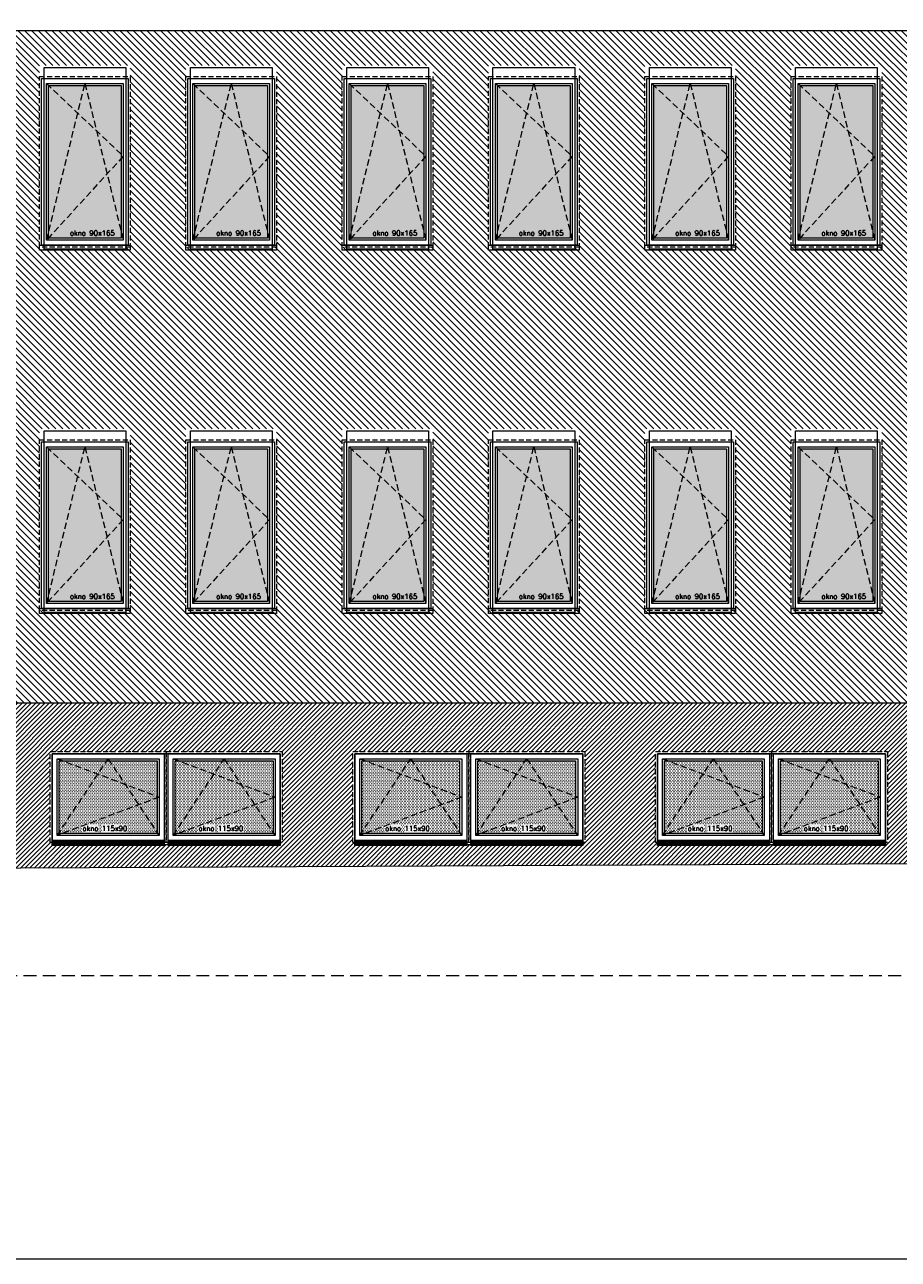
# Model space of a CAD drawing. Header units: millimetres. Extents: x -82287 to 177822, y -399756 to 0.
# Tile 72 of 228: x 78361 to 79227, y -238812 to -237589. Entities that reach past the tile are written whole.
import ezdxf
from ezdxf.enums import TextEntityAlignment as Align

# ---------------------------------------------------------------- set-up
doc = ezdxf.new("R2010")
doc.units = ezdxf.units.MM
doc.header["$MEASUREMENT"] = 0
for name, pattern in [('SUŁOSZOWA - PB 21 03$0$CACHE', [9.525, 6.35, -3.175]), ('SUŁOSZOWA - PB 21 03$0$CARKOVANA', [7.5, 5, -2.5]), ('SUŁOSZOWA - PB 21 03$0$HIDDEN', [9.525, 6.35, -3.175])]:
    doc.linetypes.add(name, pattern=pattern)
doc.layers.add('FL_XREF', color=252, linetype='Continuous')
for name, color, linetype, lineweight in [('SUŁOSZOWA - PB 21 03$0$! opisy okien elewacja', 251, 'Continuous', 0), ('SUŁOSZOWA - PB 21 03$0$!! 0_ Istn-okna', 251, 'Continuous', 0), ('SUŁOSZOWA - PB 21 03$0$!! 0_ Istn-sciany', 251, 'Continuous', 0), ('SUŁOSZOWA - PB 21 03$0$!! 0_ WIDOK ELEWACJA', 251, 'Continuous', 0), ('SUŁOSZOWA - PB 21 03$0$!! 0_Istn-cienka', 251, 'Continuous', 0), ('SUŁOSZOWA - PB 21 03$0$!! 0_Opis_pom', 251, 'Continuous', 0), ('SUŁOSZOWA - PB 21 03$0$!! 1_ELEWACJA KOLOR', 251, 'Continuous', 0), ('SUŁOSZOWA - PB 21 03$0$!! 1_Hatch dach', 251, 'Continuous', 0), ('SUŁOSZOWA - PB 21 03$0$!! 1_OPIS POM NOWE', 251, 'Continuous', 0), ('SUŁOSZOWA - PB 21 03$0$!! 2_ELEWACJA COKÓŁ', 251, 'Continuous', 0), ('SUŁOSZOWA - PB 21 03$0$!! 2_NOWE OKNA WIDOk - remont', 251, 'Continuous', 0)]:
    doc.layers.add(name, color=color, linetype=linetype, lineweight=lineweight)
doc.styles.add('SUŁOSZOWA - PB 21 03$0$ARIAL', font='tahoma.ttf')
doc.styles.add('SUŁOSZOWA - PB 21 03$0$TXT', font='simplex.shx')

# ---------------------------------------------------------------- blocks, each defined once
blk = doc.blocks.new('SUŁOSZOWA - PB 21 03$0$okno 90x180')
at = {"layer": 'SUŁOSZOWA - PB 21 03$0$!! 1_Hatch dach', "true_color": 0x575757}
h = blk.add_hatch(dxfattribs=at)
h.set_pattern_fill('DOTS', color=251)
h.set_pattern_definition([(0, (-9632.3096, -11392.1331), (0.79375, 1.5875), [0, -1.5875])])
h.paths.add_polyline_path([(9, -20), (81, -20), (81, -171), (9, -171)])
at = {"layer": 'SUŁOSZOWA - PB 21 03$0$!! 0_ Istn-okna', "linetype": 'SUŁOSZOWA - PB 21 03$0$CARKOVANA', "lineweight": 5}
blk.add_lwpolyline([(0, -11), (90, -11), (90, -180), (0, -180)], close=True, dxfattribs=at)
at = {"layer": 'SUŁOSZOWA - PB 21 03$0$!! 0_ Istn-okna'}
for points in [[(2, -13), (88, -13), (88, -178), (2, -178)], [(7, -18), (83, -18), (83, -173), (7, -173)], [(9, -20), (81, -20), (81, -171), (9, -171)], [(0, -178), (90, -178), (90, -183), (0, -183)]]:
    blk.add_lwpolyline(points, close=True, dxfattribs=at)
at = {"layer": 'SUŁOSZOWA - PB 21 03$0$!! 1_Hatch dach', "color": 251, "linetype": 'SUŁOSZOWA - PB 21 03$0$CACHE', "true_color": 0x575757}
for points in [[(7, -173), (45, -18), (83, -173)], [(7, -18), (83, -90), (7, -173)]]:
    blk.add_lwpolyline(points, dxfattribs=at)
at = {"insert": (30.1, -163.6), "char_height": 5, "attachment_point": 1, "style": 'SUŁOSZOWA - PB 21 03$0$TXT'}
blk.add_mtext_dynamic_manual_height_columns('okno 90x165', width=52.63, gutter_width=75, heights=[0], dxfattribs=at)
blk = doc.blocks.new('SUŁOSZOWA - PB 21 03$0$okno 115x115')
at = {"layer": 'SUŁOSZOWA - PB 21 03$0$!! 1_Hatch dach', "true_color": 0x575757}
h = blk.add_hatch(dxfattribs=at)
h.set_pattern_fill('DOTS', color=251, angle=360)
h.set_pattern_definition([(360, (-21873.4686, 1906.5186), (0.79375, 1.5875), [0, -1.5875])])
h.paths.add_polyline_path([(-12257.2, 13266.7), (-12160.2, 13266.7), (-12160.2, 13194.7), (-12257.2, 13194.7)])
h = blk.add_hatch(dxfattribs=at)
h.set_pattern_fill('ANSI31', color=251, scale=0.2, angle=360)
h.set_pattern_definition([(45, (0, 0), (-0.449012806, 0.449012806), [])])
h.paths.add_polyline_path([(-12264.2, 13187.7), (-12153.2, 13187.7), (-12153.2, 13182.7), (-12264.2, 13182.7)])
at = {"layer": 'SUŁOSZOWA - PB 21 03$0$!! 0_ Istn-okna', "linetype": 'SUŁOSZOWA - PB 21 03$0$CARKOVANA', "lineweight": 5}
blk.add_lwpolyline([(-12266.2, 13275.7), (-12151.2, 13275.7), (-12151.2, 13185.7), (-12266.2, 13185.7)], close=True, dxfattribs=at)
at = {"layer": 'SUŁOSZOWA - PB 21 03$0$!! 0_ Istn-okna'}
for points in [[(-12264.2, 13273.7), (-12153.2, 13273.7), (-12153.2, 13187.7), (-12264.2, 13187.7)], [(-12259.2, 13268.7), (-12158.2, 13268.7), (-12158.2, 13192.7), (-12259.2, 13192.7)], [(-12257.2, 13266.7), (-12160.2, 13266.7), (-12160.2, 13194.7), (-12257.2, 13194.7)], [(-12264.2, 13187.7), (-12153.2, 13187.7), (-12153.2, 13182.7), (-12264.2, 13182.7)]]:
    blk.add_lwpolyline(points, close=True, dxfattribs=at)
at = {"layer": 'SUŁOSZOWA - PB 21 03$0$!! 1_Hatch dach', "color": 251, "linetype": 'SUŁOSZOWA - PB 21 03$0$CACHE', "true_color": 0x575757}
for points in [[(-12259.2, 13192.7), (-12208.7, 13268.7), (-12158.2, 13192.7)], [(-12259.2, 13268.7), (-12158.2, 13230.7), (-12259.2, 13192.7)]]:
    blk.add_lwpolyline(points, dxfattribs=at)
at = {"insert": (-12234.1, 13202.1), "char_height": 5, "attachment_point": 1, "style": 'SUŁOSZOWA - PB 21 03$0$TXT'}
blk.add_mtext_dynamic_manual_height_columns('okno 115x90', width=52.63, gutter_width=75, heights=[0], dxfattribs=at)
blk = doc.blocks.new('SUŁOSZOWA - PB 21 03')
at = {"layer": 'SUŁOSZOWA - PB 21 03$0$!! 1_ELEWACJA KOLOR', "true_color": 0xa78758}
h = blk.add_hatch(dxfattribs=at)
h.set_pattern_fill('ANSI31', color=45, scale=1.5, angle=-90)
h.set_pattern_definition([(315, (0, 0), (3.367596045, 3.367596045), [])])
h.paths.add_polyline_path([(78269.25991, -238314.26576), (79218.25991, -238314.26576), (79218.25991, -238132.26576), (79215.75991, -238132.26576), (79215.75991, -238042.26576), (79217.47132, -237772.26576), (79215.75991, -237772.26576), (79215.75991, -237682.26576), (79218.25991, -237647.85452), (78244.25991, -237647.85452), (78244.25991, -237891.63335), (78244.25991, -237912.26576), (78228.92991, -237912.26576), (78228.92991, -237937.53761), (78269.25991, -237954.26576)])
h.paths.add_polyline_path([(78913.75991, -238042.26576), (79003.75991, -238042.26576), (79003.75991, -238222.26576), (78999.25991, -238222.26576), (78999.25991, -238224.26576), (78918.25991, -238224.26576), (78918.25991, -238222.26576), (78913.75991, -238222.26576)], flags=16)
h.paths.add_polyline_path([(78915.75991, -238044.26576), (79001.75991, -238044.26576), (79001.75991, -238220.26576), (78915.75991, -238220.26576)], flags=0)
h.paths.add_polyline_path([(78920.75991, -238049.26576), (78996.75991, -238049.26576), (78996.75991, -238215.26576), (78920.75991, -238215.26576)], flags=0)
h.paths.add_polyline_path([(78922.59124, -238051.26576), (78958.30208, -238051.26576), (78958.75991, -238049.26576), (78959.21774, -238051.26576), (78994.75991, -238051.26576), (78994.75991, -238130.08155), (78996.75991, -238132.26576), (78994.75991, -238134.44997), (78994.75991, -238206.52891), (78996.30208, -238213.26576), (78922.59124, -238213.26576), (78920.75991, -238215.26576), (78922.75991, -238206.52891), (78922.75991, -238051.44997)], flags=0)
h.paths.add_polyline_path([(78848.75991, -238042.26576), (78848.75991, -238222.26576), (78844.25991, -238222.26576), (78844.25991, -238224.26576), (78763.25991, -238224.26576), (78763.25991, -238222.26576), (78758.75991, -238222.26576), (78758.75991, -238042.26576)], flags=16)
h.paths.add_polyline_path([(78846.75991, -238044.26576), (78846.75991, -238220.26576), (78760.75991, -238220.26576), (78760.75991, -238044.26576)], flags=0)
h.paths.add_polyline_path([(78918.25991, -237864.26576), (78918.25991, -237862.26576), (78913.75991, -237862.26576), (78844.25991, -237862.26576), (78844.25991, -237864.26576), (78763.25991, -237864.26576), (78763.25991, -237862.26576), (78758.75991, -237862.26576), (78699.25991, -237862.26576), (78699.25991, -237864.26576), (78618.25991, -237864.26576), (78618.25991, -237862.26576), (78613.75991, -237862.26576), (78544.25991, -237862.26576), (78544.25991, -237864.26576), (78463.25991, -237864.26576), (78463.25991, -237862.26576), (78458.75991, -237862.26576), (78399.25991, -237862.26576), (78399.25991, -237864.26576), (78318.25991, -237864.26576), (78318.25991, -237862.26576), (78313.75991, -237862.26576), (78313.75991, -237682.26576), (78403.75991, -237682.26576), (78403.75991, -237862.26576), (78458.75991, -237862.26576), (78458.75991, -237682.26576), (78548.75991, -237682.26576), (78548.75991, -237862.26576), (78613.75991, -237862.26576), (78613.75991, -237682.26576), (78703.75991, -237682.26576), (78703.75991, -237862.26576), (78758.75991, -237862.26576), (78758.75991, -237682.26576), (78848.75991, -237682.26576), (78848.75991, -237862.26576), (78913.75991, -237862.26576), (78913.75991, -237682.26576), (79003.75991, -237682.26576), (79003.75991, -237862.26576), (79058.75991, -237862.26576), (79058.75991, -237682.26576), (79148.75991, -237682.26576), (79148.75991, -237862.26576), (79144.25991, -237862.26576), (79144.25991, -237864.26576), (79063.25991, -237864.26576), (79063.25991, -237862.26576), (79058.75991, -237862.26576), (78999.25991, -237862.26576), (78999.25991, -237864.26576)], flags=16)
h.paths.add_polyline_path([(78841.75991, -238049.26576), (78841.75991, -238215.26576), (78765.75991, -238215.26576), (78765.75991, -238049.26576)], flags=0)
h.paths.add_polyline_path([(78915.75991, -237860.26576), (78915.75991, -237684.26576), (79001.75991, -237684.26576), (79001.75991, -237860.26576)], flags=0)
h.paths.add_polyline_path([(78839.75991, -238051.26576), (78839.75991, -238130.08155), (78841.75991, -238132.26576), (78839.75991, -238134.44997), (78839.75991, -238206.52891), (78841.30208, -238213.26576), (78767.59124, -238213.26576), (78765.75991, -238215.26576), (78767.75991, -238206.52891), (78767.75991, -238051.44997), (78767.59124, -238051.26576), (78803.30208, -238051.26576), (78803.75991, -238049.26576), (78804.21774, -238051.26576)], flags=0)
h.paths.add_polyline_path([(78920.75991, -237855.26576), (78920.75991, -237689.26576), (78996.75991, -237689.26576), (78996.75991, -237855.26576)], flags=0)
h.paths.add_polyline_path([(78920.75991, -237855.26576), (78922.75991, -237846.52891), (78922.75991, -237691.44997), (78922.59124, -237691.26576), (78958.30208, -237691.26576), (78958.75991, -237689.26576), (78959.21774, -237691.26576), (78994.75991, -237691.26576), (78994.75991, -237770.08155), (78996.75991, -237772.26576), (78994.75991, -237774.44997), (78994.75991, -237846.52891), (78996.30208, -237853.26576), (78922.59124, -237853.26576)], flags=0)
h.paths.add_polyline_path([(78846.75991, -237860.26576), (78760.75991, -237860.26576), (78760.75991, -237684.26576), (78846.75991, -237684.26576)], flags=0)
h.paths.add_polyline_path([(78841.75991, -237855.26576), (78765.75991, -237855.26576), (78765.75991, -237689.26576), (78841.75991, -237689.26576)], flags=0)
h.paths.add_polyline_path([(78841.30208, -237853.26576), (78767.59124, -237853.26576), (78765.75991, -237855.26576), (78767.75991, -237846.52891), (78767.75991, -237691.44997), (78767.59124, -237691.26576), (78803.30208, -237691.26576), (78803.75991, -237689.26576), (78804.21774, -237691.26576), (78839.75991, -237691.26576), (78839.75991, -237770.08155), (78841.75991, -237772.26576), (78839.75991, -237774.44997), (78839.75991, -237846.52891)], flags=0)
h.paths.add_polyline_path([(79058.75991, -238042.26576), (79148.75991, -238042.26576), (79148.75991, -238222.26576), (79144.25991, -238222.26576), (79144.25991, -238224.26576), (79063.25991, -238224.26576), (79063.25991, -238222.26576), (79058.75991, -238222.26576)], flags=16)
h.paths.add_polyline_path([(79060.75991, -238044.26576), (79146.75991, -238044.26576), (79146.75991, -238220.26576), (79060.75991, -238220.26576)], flags=0)
h.paths.add_polyline_path([(79065.75991, -238049.26576), (79141.75991, -238049.26576), (79141.75991, -238215.26576), (79065.75991, -238215.26576)], flags=0)
h.paths.add_polyline_path([(79067.59124, -238051.26576), (79103.30208, -238051.26576), (79103.75991, -238049.26576), (79104.21774, -238051.26576), (79139.75991, -238051.26576), (79139.75991, -238130.08155), (79141.75991, -238132.26576), (79139.75991, -238134.44997), (79139.75991, -238206.52891), (79141.30208, -238213.26576), (79067.59124, -238213.26576), (79065.75991, -238215.26576), (79067.75991, -238206.52891), (79067.75991, -238051.44997)], flags=0)
h.paths.add_polyline_path([(79060.75991, -237860.26576), (79060.75991, -237684.26576), (79146.75991, -237684.26576), (79146.75991, -237860.26576)], flags=0)
h.paths.add_polyline_path([(79065.75991, -237855.26576), (79065.75991, -237689.26576), (79141.75991, -237689.26576), (79141.75991, -237855.26576)], flags=0)
h.paths.add_polyline_path([(79065.75991, -237855.26576), (79067.75991, -237846.52891), (79067.75991, -237691.44997), (79067.59124, -237691.26576), (79103.30208, -237691.26576), (79103.75991, -237689.26576), (79104.21774, -237691.26576), (79139.75991, -237691.26576), (79139.75991, -237770.08155), (79141.75991, -237772.26576), (79139.75991, -237774.44997), (79139.75991, -237846.52891), (79141.30208, -237853.26576), (79067.59124, -237853.26576)], flags=0)
h.paths.add_polyline_path([(78703.75991, -238042.26576), (78703.75991, -238222.26576), (78699.25991, -238222.26576), (78699.25991, -238224.26576), (78618.25991, -238224.26576), (78618.25991, -238222.26576), (78613.75991, -238222.26576), (78613.75991, -238042.26576)], flags=16)
h.paths.add_polyline_path([(78701.75991, -238044.26576), (78701.75991, -238220.26576), (78615.75991, -238220.26576), (78615.75991, -238044.26576)], flags=0)
h.paths.add_polyline_path([(78696.75991, -238049.26576), (78696.75991, -238215.26576), (78620.75991, -238215.26576), (78620.75991, -238049.26576)], flags=0)
h.paths.add_polyline_path([(78694.75991, -238051.26576), (78694.75991, -238130.08155), (78696.75991, -238132.26576), (78694.75991, -238134.44997), (78694.75991, -238206.52891), (78696.30208, -238213.26576), (78622.59124, -238213.26576), (78620.75991, -238215.26576), (78622.75991, -238206.52891), (78622.75991, -238051.44997), (78622.59124, -238051.26576), (78658.30208, -238051.26576), (78658.75991, -238049.26576), (78659.21774, -238051.26576)], flags=0)
h.paths.add_polyline_path([(78701.75991, -237860.26576), (78615.75991, -237860.26576), (78615.75991, -237684.26576), (78701.75991, -237684.26576)], flags=0)
h.paths.add_polyline_path([(78696.75991, -237855.26576), (78620.75991, -237855.26576), (78620.75991, -237689.26576), (78696.75991, -237689.26576)], flags=0)
h.paths.add_polyline_path([(78696.30208, -237853.26576), (78622.59124, -237853.26576), (78620.75991, -237855.26576), (78622.75991, -237846.52891), (78622.75991, -237691.44997), (78622.59124, -237691.26576), (78658.30208, -237691.26576), (78658.75991, -237689.26576), (78659.21774, -237691.26576), (78694.75991, -237691.26576), (78694.75991, -237770.08155), (78696.75991, -237772.26576), (78694.75991, -237774.44997), (78694.75991, -237846.52891)], flags=0)
h.paths.add_polyline_path([(78548.75991, -238042.26576), (78548.75991, -238222.26576), (78544.25991, -238222.26576), (78544.25991, -238224.26576), (78463.25991, -238224.26576), (78463.25991, -238222.26576), (78458.75991, -238222.26576), (78458.75991, -238042.26576)], flags=16)
h.paths.add_polyline_path([(78546.75991, -238044.26576), (78546.75991, -238220.26576), (78460.75991, -238220.26576), (78460.75991, -238044.26576)], flags=0)
h.paths.add_polyline_path([(78541.75991, -238049.26576), (78541.75991, -238215.26576), (78465.75991, -238215.26576), (78465.75991, -238049.26576)], flags=0)
h.paths.add_polyline_path([(78546.75991, -237860.26576), (78460.75991, -237860.26576), (78460.75991, -237684.26576), (78546.75991, -237684.26576)], flags=0)
h.paths.add_polyline_path([(78539.75991, -238051.26576), (78539.75991, -238130.08155), (78541.75991, -238132.26576), (78539.75991, -238134.44997), (78539.75991, -238206.52891), (78541.30208, -238213.26576), (78467.59124, -238213.26576), (78465.75991, -238215.26576), (78467.75991, -238206.52891), (78467.75991, -238051.44997), (78467.59124, -238051.26576), (78503.30208, -238051.26576), (78503.75991, -238049.26576), (78504.21774, -238051.26576)], flags=0)
h.paths.add_polyline_path([(78541.75991, -237855.26576), (78465.75991, -237855.26576), (78465.75991, -237689.26576), (78541.75991, -237689.26576)], flags=0)
h.paths.add_polyline_path([(78541.30208, -237853.26576), (78467.59124, -237853.26576), (78465.75991, -237855.26576), (78467.75991, -237846.52891), (78467.75991, -237691.44997), (78467.59124, -237691.26576), (78503.30208, -237691.26576), (78503.75991, -237689.26576), (78504.21774, -237691.26576), (78539.75991, -237691.26576), (78539.75991, -237770.08155), (78541.75991, -237772.26576), (78539.75991, -237774.44997), (78539.75991, -237846.52891)], flags=0)
h.paths.add_polyline_path([(78403.75991, -238042.26576), (78403.75991, -238222.26576), (78399.25991, -238222.26576), (78399.25991, -238224.26576), (78318.25991, -238224.26576), (78318.25991, -238222.26576), (78313.75991, -238222.26576), (78313.75991, -238042.26576)], flags=16)
h.paths.add_polyline_path([(78401.75991, -238044.26576), (78401.75991, -238220.26576), (78315.75991, -238220.26576), (78315.75991, -238044.26576)], flags=0)
h.paths.add_polyline_path([(78401.75991, -237860.26576), (78315.75991, -237860.26576), (78315.75991, -237684.26576), (78401.75991, -237684.26576)], flags=0)
h.paths.add_polyline_path([(78396.75991, -238049.26576), (78396.75991, -238215.26576), (78320.75991, -238215.26576), (78320.75991, -238049.26576)], flags=0)
h.paths.add_polyline_path([(78394.75991, -238051.26576), (78394.75991, -238130.08155), (78396.75991, -238132.26576), (78394.75991, -238134.44997), (78394.75991, -238206.52891), (78396.30208, -238213.26576), (78322.59124, -238213.26576), (78320.75991, -238215.26576), (78322.75991, -238206.52891), (78322.75991, -238051.44997), (78322.59124, -238051.26576), (78358.30208, -238051.26576), (78358.75991, -238049.26576), (78359.21774, -238051.26576)], flags=0)
h.paths.add_polyline_path([(78396.75991, -237855.26576), (78320.75991, -237855.26576), (78320.75991, -237689.26576), (78396.75991, -237689.26576)], flags=0)
h.paths.add_polyline_path([(78396.30208, -237853.26576), (78322.59124, -237853.26576), (78320.75991, -237855.26576), (78322.75991, -237846.52891), (78322.75991, -237691.44997), (78322.59124, -237691.26576), (78358.30208, -237691.26576), (78358.75991, -237689.26576), (78359.21774, -237691.26576), (78394.75991, -237691.26576), (78394.75991, -237770.08155), (78396.75991, -237772.26576), (78394.75991, -237774.44997), (78394.75991, -237846.52891)], flags=0)
h.paths.add_polyline_path([(79087.58766, -238212.10613), (79137.70671, -238212.10613), (79137.70671, -238204.60613), (79087.58766, -238204.60613)], flags=8)
h.paths.add_polyline_path([(78942.58766, -238212.10613), (78992.70671, -238212.10613), (78992.70671, -238204.60613), (78942.58766, -238204.60613)], flags=8)
h.paths.add_polyline_path([(78787.58766, -238212.10613), (78837.70671, -238212.10613), (78837.70671, -238204.60613), (78787.58766, -238204.60613)], flags=8)
h.paths.add_polyline_path([(78642.58766, -238212.10613), (78692.70671, -238212.10613), (78692.70671, -238204.60613), (78642.58766, -238204.60613)], flags=8)
h.paths.add_polyline_path([(78487.58766, -238212.10613), (78537.70671, -238212.10613), (78537.70671, -238204.60613), (78487.58766, -238204.60613)], flags=8)
h.paths.add_polyline_path([(78342.58766, -238212.10613), (78392.70671, -238212.10613), (78392.70671, -238204.60613), (78342.58766, -238204.60613)], flags=8)
h.paths.add_polyline_path([(79087.58766, -237852.10613), (79137.70671, -237852.10613), (79137.70671, -237844.60613), (79087.58766, -237844.60613)], flags=8)
h.paths.add_polyline_path([(78942.58766, -237852.10613), (78992.70671, -237852.10613), (78992.70671, -237844.60613), (78942.58766, -237844.60613)], flags=8)
h.paths.add_polyline_path([(78787.58766, -237852.10613), (78837.70671, -237852.10613), (78837.70671, -237844.60613), (78787.58766, -237844.60613)], flags=8)
h.paths.add_polyline_path([(78642.58766, -237852.10613), (78692.70671, -237852.10613), (78692.70671, -237844.60613), (78642.58766, -237844.60613)], flags=8)
h.paths.add_polyline_path([(78487.58766, -237852.10613), (78537.70671, -237852.10613), (78537.70671, -237844.60613), (78487.58766, -237844.60613)], flags=8)
h.paths.add_polyline_path([(78342.58766, -237852.10613), (78392.70671, -237852.10613), (78392.70671, -237844.60613), (78342.58766, -237844.60613)], flags=8)
at = {"layer": 'SUŁOSZOWA - PB 21 03$0$!! 2_ELEWACJA COKÓŁ'}
h = blk.add_hatch(dxfattribs=at)
h.set_pattern_fill('ANSI31', color=250, angle=180)
h.set_pattern_definition([(225, (130878.9713, -429739.2704), (2.24506403, -2.24506403), [])])
h.paths.add_polyline_path([(78269.25991, -238477.7677), (79213.25991, -238473.17626), (79213.25991, -238314.26576), (78269.25991, -238314.26576)])
h.paths.add_polyline_path([(78739.25991, -238362.26576), (78854.25991, -238362.26576), (78854.25991, -238452.26576), (78852.25991, -238452.26576), (78852.25991, -238454.26576), (78626.25991, -238454.26576), (78626.25991, -238452.26576), (78624.25991, -238452.26576), (78624.25991, -238362.26576)], flags=16)
h.paths.add_polyline_path([(78737.25991, -238364.26576), (78737.25991, -238450.26576), (78626.25991, -238450.26576), (78626.25991, -238364.26576)], flags=0)
h.paths.add_polyline_path([(78732.25991, -238369.26576), (78732.25991, -238445.26576), (78631.25991, -238445.26576), (78631.25991, -238369.26576)], flags=0)
h.paths.add_polyline_path([(78680.43096, -238371.26576), (78681.75991, -238369.26576), (78683.08886, -238371.26576), (78730.25991, -238371.26576), (78730.25991, -238406.51328), (78732.25991, -238407.26576), (78730.25991, -238408.01823), (78730.25991, -238442.25586), (78730.93096, -238443.26576), (78636.5757, -238443.26576), (78631.25991, -238445.26576), (78633.25991, -238442.25586), (78633.25991, -238371.26576)], flags=0)
h.paths.add_polyline_path([(78554.25991, -238362.26576), (78554.25991, -238452.26576), (78552.25991, -238452.26576), (78552.25991, -238454.26576), (78326.25991, -238454.26576), (78326.25991, -238452.26576), (78324.25991, -238452.26576), (78324.25991, -238362.26576), (78439.25991, -238362.26576)], flags=16)
h.paths.add_polyline_path([(78552.25991, -238364.26576), (78552.25991, -238450.26576), (78441.25991, -238450.26576), (78441.25991, -238364.26576)], flags=0)
h.paths.add_polyline_path([(78547.25991, -238369.26576), (78547.25991, -238445.26576), (78446.25991, -238445.26576), (78446.25991, -238369.26576)], flags=0)
h.paths.add_polyline_path([(78741.25991, -238364.26576), (78852.25991, -238364.26576), (78852.25991, -238450.26576), (78741.25991, -238450.26576)], flags=0)
h.paths.add_polyline_path([(78545.25991, -238371.26576), (78545.25991, -238406.51328), (78547.25991, -238407.26576), (78545.25991, -238408.01823), (78545.25991, -238442.25586), (78545.93096, -238443.26576), (78451.5757, -238443.26576), (78446.25991, -238445.26576), (78448.25991, -238442.25586), (78448.25991, -238371.26576), (78495.43096, -238371.26576), (78496.75991, -238369.26576), (78498.08886, -238371.26576)], flags=0)
h.paths.add_polyline_path([(78746.25991, -238369.26576), (78847.25991, -238369.26576), (78847.25991, -238445.26576), (78746.25991, -238445.26576)], flags=0)
h.paths.add_polyline_path([(78795.43096, -238371.26576), (78796.75991, -238369.26576), (78798.08886, -238371.26576), (78845.25991, -238371.26576), (78845.25991, -238406.51328), (78847.25991, -238407.26576), (78845.25991, -238408.01823), (78845.25991, -238442.25586), (78845.93096, -238443.26576), (78751.5757, -238443.26576), (78746.25991, -238445.26576), (78748.25991, -238442.25586), (78748.25991, -238371.26576)], flags=0)
h.paths.add_polyline_path([(78437.25991, -238364.26576), (78437.25991, -238450.26576), (78326.25991, -238450.26576), (78326.25991, -238364.26576)], flags=0)
h.paths.add_polyline_path([(78432.25991, -238369.26576), (78432.25991, -238445.26576), (78331.25991, -238445.26576), (78331.25991, -238369.26576)], flags=0)
h.paths.add_polyline_path([(78430.25991, -238371.26576), (78430.25991, -238406.51328), (78432.25991, -238407.26576), (78430.25991, -238408.01823), (78430.25991, -238442.25586), (78430.93096, -238443.26576), (78336.5757, -238443.26576), (78331.25991, -238445.26576), (78333.25991, -238442.25586), (78333.25991, -238371.26576), (78380.43096, -238371.26576), (78381.75991, -238369.26576), (78383.08886, -238371.26576)], flags=0)
h.paths.add_polyline_path([(78924.25991, -238362.26576), (79039.25991, -238362.26576), (79154.25991, -238362.26576), (79154.25991, -238452.26576), (79152.25991, -238452.26576), (79152.25991, -238454.26576), (78926.25991, -238454.26576), (78926.25991, -238452.26576), (78924.25991, -238452.26576)], flags=16)
h.paths.add_polyline_path([(78926.25991, -238364.26576), (79037.25991, -238364.26576), (79037.25991, -238450.26576), (78926.25991, -238450.26576)], flags=0)
h.paths.add_polyline_path([(78931.25991, -238369.26576), (79032.25991, -238369.26576), (79032.25991, -238445.26576), (78931.25991, -238445.26576)], flags=0)
h.paths.add_polyline_path([(78980.43096, -238371.26576), (78981.75991, -238369.26576), (78983.08886, -238371.26576), (79030.25991, -238371.26576), (79030.25991, -238406.51328), (79032.25991, -238407.26576), (79030.25991, -238408.01823), (79030.25991, -238442.25586), (79030.93096, -238443.26576), (78936.5757, -238443.26576), (78931.25991, -238445.26576), (78933.25991, -238442.25586), (78933.25991, -238371.26576)], flags=0)
h.paths.add_polyline_path([(79041.25991, -238364.26576), (79152.25991, -238364.26576), (79152.25991, -238450.26576), (79041.25991, -238450.26576)], flags=0)
h.paths.add_polyline_path([(79046.25991, -238369.26576), (79147.25991, -238369.26576), (79147.25991, -238445.26576), (79046.25991, -238445.26576)], flags=0)
h.paths.add_polyline_path([(79095.43096, -238371.26576), (79096.75991, -238369.26576), (79098.08886, -238371.26576), (79145.25991, -238371.26576), (79145.25991, -238406.51328), (79147.25991, -238407.26576), (79145.25991, -238408.01823), (79145.25991, -238442.25586), (79145.93096, -238443.26576), (79051.5757, -238443.26576), (79046.25991, -238445.26576), (79048.25991, -238442.25586), (79048.25991, -238371.26576)], flags=0)
h.paths.add_polyline_path([(77961.25991, -238479.26576), (78259.25991, -238477.81634), (78259.25991, -238314.26576), (77961.25991, -238314.26576)])
h.paths.add_polyline_path([(78254.25991, -238362.26576), (78254.25991, -238452.26576), (78252.25991, -238452.26576), (78252.25991, -238454.26576), (78026.25991, -238454.26576), (78026.25991, -238452.26576), (78024.25991, -238452.26576), (78024.25991, -238362.26576), (78139.25991, -238362.26576)], flags=16)
h.paths.add_polyline_path([(78252.25991, -238364.26576), (78252.25991, -238450.26576), (78141.25991, -238450.26576), (78141.25991, -238364.26576)], flags=0)
h.paths.add_polyline_path([(78247.25991, -238369.26576), (78247.25991, -238445.26576), (78146.25991, -238445.26576), (78146.25991, -238369.26576)], flags=0)
h.paths.add_polyline_path([(78196.75991, -238369.26576), (78198.08886, -238371.26576), (78245.25991, -238371.26576), (78245.25991, -238406.51328), (78247.25991, -238407.26576), (78245.25991, -238408.01823), (78245.25991, -238442.25586), (78245.93096, -238443.26576), (78151.5757, -238443.26576), (78146.25991, -238445.26576), (78148.25991, -238442.25586), (78148.25991, -238371.26576), (78195.43096, -238371.26576)], flags=0)
h.paths.add_polyline_path([(78137.25991, -238364.26576), (78137.25991, -238450.26576), (78026.25991, -238450.26576), (78026.25991, -238364.26576)], flags=0)
h.paths.add_polyline_path([(78132.25991, -238369.26576), (78132.25991, -238445.26576), (78031.25991, -238445.26576), (78031.25991, -238369.26576)], flags=0)
h.paths.add_polyline_path([(78130.25991, -238371.26576), (78130.25991, -238406.51328), (78132.25991, -238407.26576), (78130.25991, -238408.01823), (78130.25991, -238442.25586), (78130.93096, -238443.26576), (78036.5757, -238443.26576), (78031.25991, -238445.26576), (78033.25991, -238442.25586), (78033.25991, -238371.26576), (78080.43096, -238371.26576), (78081.75991, -238369.26576), (78083.08886, -238371.26576)], flags=0)
h.paths.add_polyline_path([(79070.08766, -238442.10613), (79119.25433, -238442.10613), (79119.25433, -238434.60613), (79070.08766, -238434.60613)], flags=8)
h.paths.add_polyline_path([(78955.08766, -238442.10613), (79004.25433, -238442.10613), (79004.25433, -238434.60613), (78955.08766, -238434.60613)], flags=8)
h.paths.add_polyline_path([(78770.08766, -238442.10613), (78819.25433, -238442.10613), (78819.25433, -238434.60613), (78770.08766, -238434.60613)], flags=8)
h.paths.add_polyline_path([(78655.08766, -238442.10613), (78704.25433, -238442.10613), (78704.25433, -238434.60613), (78655.08766, -238434.60613)], flags=8)
h.paths.add_polyline_path([(78470.08766, -238442.10613), (78519.25433, -238442.10613), (78519.25433, -238434.60613), (78470.08766, -238434.60613)], flags=8)
h.paths.add_polyline_path([(78355.08766, -238442.10613), (78404.25433, -238442.10613), (78404.25433, -238434.60613), (78355.08766, -238434.60613)], flags=8)
h.paths.add_polyline_path([(78170.08766, -238442.10613), (78219.25433, -238442.10613), (78219.25433, -238434.60613), (78170.08766, -238434.60613)], flags=8)
h.paths.add_polyline_path([(78055.08766, -238442.10613), (78104.25433, -238442.10613), (78104.25433, -238434.60613), (78055.08766, -238434.60613)], flags=8)
at = {"layer": 'SUŁOSZOWA - PB 21 03$0$! opisy okien elewacja'}
blk.add_lwpolyline([(82687.95751, -238865.24478), (75348.20682, -238865.24478), (75348.20682, -236737.82104), (82687.95751, -236737.82104)], close=True, dxfattribs=at)
at = {"layer": 'SUŁOSZOWA - PB 21 03$0$!! 0_ Istn-sciany'}
blk.add_lwpolyline([(81987.25991, -238459.68404), (76516.8108, -238486.29129)], dxfattribs=at)
at = {"layer": 'SUŁOSZOWA - PB 21 03$0$!! 0_ WIDOK ELEWACJA'}
for points in [[(79303.25991, -237647.85452), (78174.25991, -237647.85452)], [(80770.25991, -238314.26576), (77951.25991, -238314.26576)]]:
    blk.add_lwpolyline(points, dxfattribs=at)
for points in [[(78399.25991, -237684.26576), (78399.25991, -237864.26576), (78318.25991, -237864.26576), (78318.25991, -237684.26576)], [(78544.25991, -237684.26576), (78544.25991, -237864.26576), (78463.25991, -237864.26576), (78463.25991, -237684.26576)], [(78699.25991, -237684.26576), (78699.25991, -237864.26576), (78618.25991, -237864.26576), (78618.25991, -237684.26576)], [(78844.25991, -237684.26576), (78844.25991, -237864.26576), (78763.25991, -237864.26576), (78763.25991, -237684.26576)], [(78999.25991, -237684.26576), (78999.25991, -237864.26576), (78918.25991, -237864.26576), (78918.25991, -237684.26576)], [(79144.25991, -237684.26576), (79144.25991, -237864.26576), (79063.25991, -237864.26576), (79063.25991, -237684.26576)], [(78399.25991, -238044.26576), (78399.25991, -238224.26576), (78318.25991, -238224.26576), (78318.25991, -238044.26576)], [(78544.25991, -238044.26576), (78544.25991, -238224.26576), (78463.25991, -238224.26576), (78463.25991, -238044.26576)], [(78699.25991, -238044.26576), (78699.25991, -238224.26576), (78618.25991, -238224.26576), (78618.25991, -238044.26576)], [(78844.25991, -238044.26576), (78844.25991, -238224.26576), (78763.25991, -238224.26576), (78763.25991, -238044.26576)], [(78999.25991, -238044.26576), (78999.25991, -238224.26576), (78918.25991, -238224.26576), (78918.25991, -238044.26576)], [(79144.25991, -238044.26576), (79144.25991, -238224.26576), (79063.25991, -238224.26576), (79063.25991, -238044.26576)], [(78552.25991, -238454.26576), (78552.25991, -238364.26576), (78326.25991, -238364.26576), (78326.25991, -238454.26576)], [(78852.25991, -238454.26576), (78852.25991, -238364.26576), (78626.25991, -238364.26576), (78626.25991, -238454.26576)], [(79152.25991, -238454.26576), (79152.25991, -238364.26576), (78926.25991, -238364.26576), (78926.25991, -238454.26576)]]:
    blk.add_lwpolyline(points, close=True, dxfattribs=at)
at = {"layer": 'SUŁOSZOWA - PB 21 03$0$!! 0_Istn-cienka', "linetype": 'SUŁOSZOWA - PB 21 03$0$HIDDEN', "ltscale": 2}
blk.add_lwpolyline([(81987.25991, -238584.26576), (75861.25991, -238584.26576)], dxfattribs=at)
at = {"layer": 'SUŁOSZOWA - PB 21 03$0$!! 2_NOWE OKNA WIDOk - remont'}
for name, p in [('SUŁOSZOWA - PB 21 03$0$okno 90x180', (78313.75991, -237682.26576)), ('SUŁOSZOWA - PB 21 03$0$okno 90x180', (78458.75991, -237682.26576)), ('SUŁOSZOWA - PB 21 03$0$okno 90x180', (78613.75991, -237682.26576)), ('SUŁOSZOWA - PB 21 03$0$okno 90x180', (78758.75991, -237682.26576)), ('SUŁOSZOWA - PB 21 03$0$okno 90x180', (78913.75991, -237682.26576)), ('SUŁOSZOWA - PB 21 03$0$okno 90x180', (79058.75991, -237682.26576)), ('SUŁOSZOWA - PB 21 03$0$okno 90x180', (78313.75991, -238042.26576)), ('SUŁOSZOWA - PB 21 03$0$okno 90x180', (78458.75991, -238042.26576)), ('SUŁOSZOWA - PB 21 03$0$okno 90x180', (78613.75991, -238042.26576)), ('SUŁOSZOWA - PB 21 03$0$okno 90x180', (78758.75991, -238042.26576)), ('SUŁOSZOWA - PB 21 03$0$okno 90x180', (78913.75991, -238042.26576)), ('SUŁOSZOWA - PB 21 03$0$okno 90x180', (79058.75991, -238042.26576)), ('SUŁOSZOWA - PB 21 03$0$okno 115x115', (90590.41892, -251637.91753)), ('SUŁOSZOWA - PB 21 03$0$okno 115x115', (90705.41892, -251637.91753)), ('SUŁOSZOWA - PB 21 03$0$okno 115x115', (90890.41892, -251637.91753)), ('SUŁOSZOWA - PB 21 03$0$okno 115x115', (91005.41892, -251637.91753)), ('SUŁOSZOWA - PB 21 03$0$okno 115x115', (91190.41892, -251637.91753)), ('SUŁOSZOWA - PB 21 03$0$okno 115x115', (91305.41892, -251637.91753))]:
    blk.add_blockref(name, p, dxfattribs=at)
at = {"layer": 'SUŁOSZOWA - PB 21 03$0$!! 0_Opis_pom', "ltscale": 0.7, "style": 'SUŁOSZOWA - PB 21 03$0$ARIAL'}
for tag, p in [('B0,19', (52679.2094, -194257.55204)), ('B2,12', (73342.49259, -194413.89249)), ('B2,14', (73874.0461, -194402.0887)), ('B1,21', (60405.50261, -194427.18207)), ('A1,16', (59129.54925, -194448.08429)), ('B1/17', (59524.53699, -194450.37428)), ('B1,19', (59914.81903, -194448.15658)), ('1,23', (61575.22173, -194450.37428)), ('B2,11', (73069.01144, -194438.89383)), ('B2,16', (75195.07765, -194441.83446)), ('B0,15', (51514.15008, -194461.8073)), ('A1,1', (58808.06672, -194460.94161)), ('1,22', (60947.33929, -194456.1144)), ('B1,18', (59715.51745, -194473.87108)), ('B2,17', (75506.7465, -194471.3759)), ('B2,19.1', (76701.67035, -194466.03695)), ('B3,7', (87459.81312, -194465.07097)), ('B3,3', (88235.73906, -194465.79732)), ('B0,18', (52071.43815, -194478.40179)), ('B3,6', (86826.65132, -194483.15512)), ('B3,8', (90006.66539, -194478.47972)), ('B1,20', (60198.53687, -194490.17374)), ('B2,10', (72728.63362, -194489.37283)), ('B2,15', (74566.38885, -194487.81114)), ('A0,6', (49094.40602, -194505.72387)), ('A2,5', (72452.45009, -194505.90583)), ('B2,13', (73649.91716, -194500.01242)), ('A0,4', (49692.81919, -194517.93289)), ('A0,3', (49906.53818, -194524.03766)), ('B0,22', (54187.56644, -194519.04308)), ('A1,6', (58565.96262, -194514.50753)), ('B1,1', (61908.24378, -194515.48656)), ('A0,5', (49399.71914, -194533.19455)), ('B0,20', (53125.45224, -194527.8835)), ('B0,21', (53847.26622, -194535.08002)), ('B1,3', (62229.35503, -194604.49851)), ('B2,18', (75922.43604, -194612.23635)), ('B2,19', (77152.69039, -194617.53776)), ('A3,4', (85509.27934, -194642.47136)), ('B0,24B', (54824.42896, -194684.26784)), ('B1,4', (63476.45184, -194691.11207)), ('B0,13', (50367.63944, -194706.5583)), ('B0,16', (51457.40872, -194704.43091)), ('B0,17', (51897.58569, -194706.77195)), ('A2,4', (71695.75649, -194707.44268)), ('A1,5', (58149.22649, -194724.80163)), ('A2.1', (72371.45884, -194731.56251)), ('B0,23', (54542.05776, -194742.93939)), ('A1,2', (58744.42262, -194746.622)), ('B1,2D', (60756.29674, -194750.92727)), ('A1,15', (59129.54925, -194780.73348)), ('B0,14', (50962.60809, -194789.06568)), ('B1,4', (63483.03852, -194791.04365)), ('A3.1', (86079.08704, -194786.62422)), ('A0,2', (49295.91259, -194810.95246)), ('B1,2B', (62374.83512, -194841.86715)), ('B2.7', (74548.27897, -194836.12781)), ('B3,2', (89035.72921, -194837.99287)), ('B0,7', (52851.95551, -194845.56115)), ('B1,2A', (61803.35407, -194869.27513)), ('B0,8', (51561.38742, -194890.27848)), ('A1,3', (58810.05243, -195008.83917)), ('A3.2', (86016.50296, -195004.88875)), ('A0,1', (49914.27925, -195025.82804)), ('A0,10', (49695.87246, -195042.9259)), ('B0,17', (51225.06492, -195049.74007)), ('B0,6', (52110.41055, -195069.39267)), ('B1,8', (61403.63433, -195071.25189)), ('A2.2', (72371.45884, -195070.78713)), ('B2.2', (74976.1855, -195068.47988)), ('A0,7', (49042.50308, -195082.6056)), ('B3,11', (88623.94853, -195099.23575)), ('B3,4', (87612.56208, -195132.78192)), ('B3,5', (86839.47632, -195174.05241)), ('B0,12', (50313.60595, -195207.52936)), ('B0,11', (50726.178, -195219.06638)), ('B3,10', (89778.42161, -195220.68871)), ('B1,6', (63686.26823, -195231.3997)), ('B0,24A', (54359.17011, -195245.97867)), ('A1,4', (58093.66276, -195250.96213)), ('B0,10', (51476.34179, -195259.44699)), ('B3,9', (90479.74099, -195260.18621)), ('A0,11', (49643.96951, -195271.84772)), ('B1,14', (59332.54805, -195280.73534)), ('A0,8', (49042.50308, -195293.21363)), ('B0,9', (51798.4912, -195291.17482)), ('B2,21', (75970.16114, -195290.81005)), ('B1,13', (60186.62513, -195314.46953)), ('B1,10', (60892.94126, -195319.45825)), ('B1,5', (63419.22943, -195317.21026)), ('A2.3', (71832.37045, -195318.78232)), ('B2,9', (73175.51251, -195317.21162)), ('B2,4', (74493.5947, -195318.7733)), ('B2,3', (74674.2815, -195319.28036)), ('A3,3', (85569.83931, -195318.78232)), ('B0,3', (52068.59538, -195319.60465)), ('B3,1', (88723.65615, -195329.98594)), ('B2,8', (73894.209, -195338.18956)), ('B2,20', (77211.021, -195343.82367)), ('B1,9', (61058.12383, -195344.48743)), ('B2.1', (75304.74121, -195348.36327)), ('B0,2', (52227.2348, -195357.98297)), ('B1,2C', (61827.40698, -195369.02625)), ('B1,7', (62134.52151, -195372.05069)), ('B0,1', (53061.17304, -195403.85659)), ('A0,9', (49001.50444, -195413.15723)), ('A0,12', (49689.76592, -195485.50737)), ('B0,4', (52224.78303, -195500.96352)), ('B1,11', (61050.00078, -195512.89565)), ('B2,5', (74686.48999, -195507.24036)), ('B1,12', (60864.00751, -195544.00738)), ('B2,6', (74499.29165, -195549.55175)), ('B0,5', (52066.14362, -195556.83806)), ('C2,2', (74812.78942, -195865.8959)), ('C1,3', (61091.58871, -195973.27844)), ('C0,2A', (52278.30875, -196050.48297)), ('C0,1', (52808.36775, -196132.34208)), ('C1,2', (61690.27405, -196439.72387)), ('C1,1', (62060.59754, -196465.28533)), ('C3,1', (88979.71614, -196545.67785)), ('C0,2B', (53028.88223, -196668.8019)), ('C1,4', (61008.68123, -196686.32122)), ('C2,1', (75334.65984, -196786.2197)), ('C2,3', (74834.65119, -196933.26657)), ('C1,5', (61062.7252, -196991.42453)), ('C1,10', (62127.38542, -196998.81344)), ('C1,9', (62147.33751, -197289.53424)), ('C1,6', (61131.41824, -197329.69535)), ('C0,3', (52181.98562, -197341.92176)), ('D1,1', (73931.12245, -197584.03121)), ('C0,4', (52345.96562, -197596.60561)), ('D0,18', (60296.49264, -197617.95269)), ('C2,4', (75243.70451, -197663.89)), ('D0,7', (59141.53804, -197722.84718)), ('D0,17', (60701.16801, -197741.44864)), ('C1,7', (61222.2575, -197737.18052)), ('D0,3', (59562.25866, -197751.14316)), ('D1,6', (72757.78643, -197751.22612)), ('D1,4', (73157.19908, -197744.29721)), ('D0,6', (58741.71849, -197802.61699)), ('D0,10', (58357.73602, -197820.93991)), ('D,09', (59195.67196, -197881.51243)), ('C0,5', (52269.72696, -197902.4362)), ('C0,6', (52872.93793, -197917.07354)), ('D0,2', (59943.06082, -197917.06725)), ('D1,3', (73475.28953, -197924.29875)), ('D0,16', (60721.3534, -197935.2949)), ('D0,8', (59058.9008, -197963.64925)), ('D0,5', (59448.52586, -197969.8061)), ('C2,5', (74555.08284, -197988.7886)), ('D1,5', (73291.61607, -197999.29956)), ('D0,4', (59655.02693, -198042.2589)), ('D0,15', (60692.12223, -198127.4643)), ('D0,1', (59931.33074, -198173.12806)), ('D1,2', (73578.07819, -198172.30068)), ('D0,11', (58161.27105, -198211.45823)), ('D0,12', (58250.99458, -198537.17631)), ('D0,13', (58250.99458, -198764.99605)), ('D1,7', (71854.87376, -198786.88467)), ('D0,14', (59130.08589, -198795.3373)), ('D1,8', (71715.35366, -199212.44512))]:
    blk.add_attdef(tag, text='', height=11.968, dxfattribs=at).set_placement(p, align=Align.MIDDLE_CENTER)
at = {"layer": 'SUŁOSZOWA - PB 21 03$0$!! 1_OPIS POM NOWE', "style": 'SUŁOSZOWA - PB 21 03$0$ARIAL'}
for tag, p in [('C1.7A', (61271.6179, -197538.30303)), ('C2.5B', (74970.66097, -197546.70728)), ('C2,5C', (74903.71123, -197659.13664)), ('C2.4', (75374.07862, -197726.11453)), ('D1,2B', (74322.25834, -197791.43247)), ('C1.7C', (61260.26049, -197811.38428)), ('C1.8B', (61588.27341, -197817.62151)), ('C1.8A', (61884.42005, -197818.94854)), ('C1.7B', (61322.12354, -197933.89849)), ('C2,5A', (74943.41937, -197993.49482)), ('E1.2', (62164.78326, -198139.98688)), ('E1.5E', (62692.10372, -198153.27854)), ('D1,2C', (73419.9359, -198156.57844)), ('E2.9', (75361.45041, -198161.88904)), ('E2.7', (76022.45692, -198162.26272)), ('E3.1', (88990.58975, -198158.87886)), ('D1,2A', (74280.17915, -198172.30068)), ('E1.1', (61330.46191, -198191.9806)), ('E1.5D', (62993.60773, -198185.416)), ('E1.5C', (63016.9343, -198246.3437)), ('E1.5B', (63264.15117, -198307.8661)), ('E3.2', (88781.41347, -198385.24275)), ('E1.6', (61022.6264, -198421.00827)), ('E2.2', (74782.75417, -198427.85813)), ('E2.8', (75757.29014, -198437.09188)), ('E2.6', (76531.8031, -198444.40756)), ('E3.4', (89392.22607, -198450.03942)), ('E1.5A', (63049.47589, -198456.39852)), ('E1.5F', (62736.15118, -198589.14592)), ('E1.5G', (62892.39981, -198586.12622)), ('E1,4', (61888.25021, -198652.6996)), ('E2.1', (75803.99631, -198697.05773)), ('E1.5L', (63297.7633, -198733.65678)), ('E1.3', (61058.5992, -198806.28147)), ('E1.5H', (62893.53005, -198830.01758)), ('E2,3', (74778.52304, -198843.9541)), ('E3.3', (89150.95684, -198867.32581)), ('E1.5K', (63266.15427, -198904.67789)), ('E1.5I', (62723.74907, -199005.87002)), ('E2.4', (75135.87669, -199083.20857)), ('E2.5', (76615.04061, -199164.91143)), ('E1.5J', (63204.25187, -199215.697))]:
    blk.add_attdef(tag, text='', height=11.968, dxfattribs=at).set_placement(p, align=Align.MIDDLE_CENTER)

msp = doc.modelspace()

# ---------------------------------------------------------------- block references
at = {"layer": 'FL_XREF'}
msp.add_blockref('SUŁOSZOWA - PB 21 03', (62.3, 52.9), dxfattribs=at)

doc.saveas('drawing.dxf')
